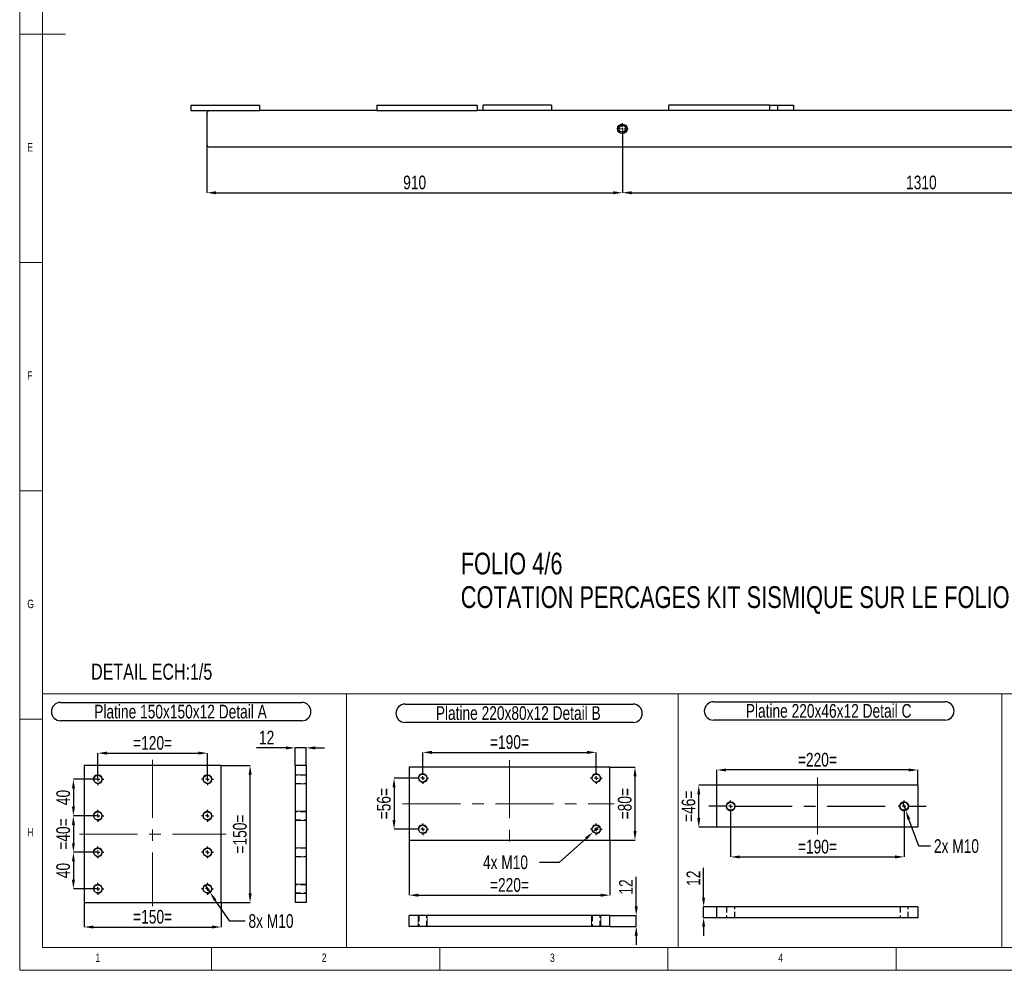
# Model space of a CAD drawing. Header units: millimetres. Extents: x 5 to 589, y 5 to 415.
# Tile 1 of 9: x 5 to 221, y 5 to 213. Entities that reach past the tile are written whole.
import ezdxf

# ---------------------------------------------------------------- set-up
doc = ezdxf.new("R2010")
doc.units = ezdxf.units.MM
doc.header["$PDSIZE"] = -1
doc.linetypes.add('CENTERX2', pattern=[20.32, 12.7, -2.54, 2.54, -2.54])
doc.linetypes.add('HIDDEN', pattern=[1.905, 1.27, -0.635])
for name, color, linetype in [('COTES', 1, 'Continuous'), ('NOTES', 6, 'Continuous'), ('TRAIT-FINS', 9, 'Continuous'), ('TRAIT-MIXTES', 3, 'CENTERX2'), ('TRAIT-TIRET', 2, 'HIDDEN')]:
    doc.layers.add(name, color=color, linetype=linetype)
doc.layers.add('TRAIT-FORT', color=4, linetype='Continuous', lineweight=25)
doc.styles.add('SLDTEXTSTYLE0', font='TXT', dxfattribs={"width": 0.75})
doc.dimstyles.new('SLDDIMSTYLE0', dxfattribs={"dimtxt": 3, "dimasz": 2, "dimexe": 0, "dimexo": 0.0625, "dimgap": 0.75, "dimtad": 1, "dimdec": 0, "dimlfac": 10, "dimrnd": 1e-09, "dimzin": 12, "dimdsep": 46, "dimtxsty": 'SLDTEXTSTYLE0', "dimsah": 1, "dimcen": 0.09, "dimadec": 0, "dimazin": 3, "dimtfac": 1, "dimtdec": 0, "dimtofl": 0, "dimtmove": 0, "dimatfit": 3, "dimfxl": 1, "dimfrac": 2, "dimtolj": 1, "dimtzin": 12, "dimarcsym": 0})
doc.dimstyles.new('SLDDIMSTYLE2', dxfattribs={"dimtxt": 3, "dimasz": 2, "dimexe": 0, "dimexo": 0.0625, "dimgap": 0.75, "dimtad": 0, "dimtih": 1, "dimtoh": 1, "dimdec": 0, "dimlfac": 5, "dimrnd": 1e-09, "dimzin": 12, "dimdsep": 46, "dimtxsty": 'SLDTEXTSTYLE0', "dimblk1": 'NONE', "dimsah": 1, "dimcen": 0, "dimadec": 0, "dimazin": 3, "dimtfac": 1, "dimtdec": 0, "dimtmove": 0, "dimatfit": 3, "dimldrblk": 'NONE', "dimfxl": 1, "dimfrac": 2, "dimtolj": 1, "dimtzin": 12, "dimarcsym": 0})
doc.dimstyles.new('SLDDIMSTYLE3', dxfattribs={"dimtxt": 3, "dimasz": 2, "dimexe": 0, "dimexo": 0.0625, "dimgap": 0.75, "dimtad": 1, "dimdec": 0, "dimlfac": 5, "dimrnd": 1e-09, "dimzin": 12, "dimdsep": 46, "dimtxsty": 'SLDTEXTSTYLE0', "dimsah": 1, "dimcen": 0.09, "dimadec": 0, "dimazin": 3, "dimtfac": 1, "dimtdec": 0, "dimtmove": 0, "dimatfit": 0, "dimfxl": 1, "dimfrac": 2, "dimtolj": 1, "dimtzin": 12, "dimarcsym": 0})
doc.dimstyles.new('SLDDIMSTYLE4', dxfattribs={"dimtxt": 3, "dimasz": 2, "dimexe": 0, "dimexo": 0.0625, "dimgap": 0.75, "dimtad": 1, "dimdec": 0, "dimlfac": 5, "dimrnd": 1e-09, "dimzin": 12, "dimdsep": 46, "dimtxsty": 'SLDTEXTSTYLE0', "dimsah": 1, "dimcen": 0.09, "dimadec": 0, "dimazin": 3, "dimtfac": 1, "dimtdec": 0, "dimtofl": 0, "dimtmove": 0, "dimatfit": 3, "dimfxl": 1, "dimfrac": 2, "dimtolj": 1, "dimtzin": 12, "dimarcsym": 0})

# ---------------------------------------------------------------- blocks, each defined once
blk = doc.blocks.new('SW_NOTE_1')
at = {"layer": 'NOTES', "color": 0, "attachment_point": 1, "style": 'SLDTEXTSTYLE0'}
for s, insert, char_height in [('FOLIO 4/6', (0, 6.14), 4.762), ('COTATION PERCAGES KIT SISMIQUE SUR LE FOLIO 6', (0, -1.21), 4.7625)]:
    blk.add_mtext(s, dxfattribs=dict(at, insert=insert, char_height=char_height))
blk = doc.blocks.new('_D_27')
at = {"layer": 'COTES', "color": 0, "lineweight": -2, "transparency": 16777216}
for p, q in [((198.39, 41.86), (199.08, 39.98)), ((201.94, 32.21), (199.77, 38.1)), ((204.52, 32.21), (201.94, 32.21))]:
    blk.add_line(p, q, dxfattribs=at)
at = {"layer": 'COTES', "color": 0, "transparency": 16777216}
blk.add_solid([(200.09, 38.22), (199.46, 37.99), (199.08, 39.98)], dxfattribs=at)
at = {"layer": 'Defpoints', "color": 0, "transparency": 16777216}
for p in [(198.39, 41.86), (199.08, 39.98)]:
    blk.add_point(p, dxfattribs=at)
at = {"layer": 'COTES', "color": 0, "transparency": 16777216, "insert": (205.27, 33.71), "char_height": 3, "attachment_point": 1, "style": 'SLDTEXTSTYLE0'}
blk.add_mtext('\\A1;2x M10', dxfattribs=at)
blk = doc.blocks.new('_None')
blk = doc.blocks.new('_D_28')
at = {"layer": 'COTES', "color": 0, "lineweight": -2, "transparency": 16777216}
for p, q in [((157.67, 45.52), (153.75, 45.52)), ((153.75, 38.32), (153.75, 43.52)), ((157.67, 36.32), (153.75, 36.32))]:
    blk.add_line(p, q, dxfattribs=at)
at = {"layer": 'COTES', "color": 0, "transparency": 16777216}
for points in [[(153.42, 43.52), (154.09, 43.52), (153.75, 45.52)], [(153.42, 38.32), (154.09, 38.32), (153.75, 36.32)]]:
    blk.add_solid(points, dxfattribs=at)
at = {"layer": 'Defpoints', "color": 0, "transparency": 16777216}
for p in [(153.75, 45.52), (157.74, 45.52), (157.74, 36.32)]:
    blk.add_point(p, dxfattribs=at)
at = {"layer": 'COTES', "color": 0, "transparency": 16777216, "insert": (150, 40.92), "char_height": 3, "attachment_point": 2, "rotation": 90, "style": 'SLDTEXTSTYLE0'}
blk.add_mtext('\\A1;=46=', dxfattribs=at)
blk = doc.blocks.new('_D_29')
at = {"layer": 'COTES', "color": 0, "lineweight": -2, "transparency": 16777216}
for p, q in [((160.74, 39.58), (160.74, 29.83)), ((198.74, 39.58), (198.74, 29.83)), ((162.74, 29.83), (196.74, 29.83))]:
    blk.add_line(p, q, dxfattribs=at)
at = {"layer": 'COTES', "color": 0, "transparency": 16777216}
for points in [[(162.74, 30.16), (162.74, 29.5), (160.74, 29.83)], [(196.74, 30.16), (196.74, 29.5), (198.74, 29.83)]]:
    blk.add_solid(points, dxfattribs=at)
at = {"layer": 'Defpoints', "color": 0, "transparency": 16777216}
for p in [(160.74, 39.64), (198.74, 39.64), (198.74, 29.83)]:
    blk.add_point(p, dxfattribs=at)
at = {"layer": 'COTES', "color": 0, "transparency": 16777216, "insert": (179.74, 33.58), "char_height": 3, "attachment_point": 2, "style": 'SLDTEXTSTYLE0'}
blk.add_mtext('\\A1;=190=', dxfattribs=at)
blk = doc.blocks.new('_D_30')
at = {"layer": 'COTES', "color": 0, "lineweight": -2, "transparency": 16777216}
for p, q in [((157.74, 45.58), (157.74, 48.87)), ((199.74, 48.87), (159.74, 48.87)), ((201.74, 45.58), (201.74, 48.87))]:
    blk.add_line(p, q, dxfattribs=at)
at = {"layer": 'COTES', "color": 0, "transparency": 16777216}
for points in [[(159.74, 49.2), (159.74, 48.53), (157.74, 48.87)], [(199.74, 49.2), (199.74, 48.53), (201.74, 48.87)]]:
    blk.add_solid(points, dxfattribs=at)
at = {"layer": 'Defpoints', "color": 0, "transparency": 16777216}
for p in [(157.74, 48.87), (157.74, 45.52), (201.74, 45.52)]:
    blk.add_point(p, dxfattribs=at)
at = {"layer": 'COTES', "color": 0, "transparency": 16777216, "insert": (179.74, 52.62), "char_height": 3, "attachment_point": 2, "style": 'SLDTEXTSTYLE0'}
blk.add_mtext('\\A1;=220=', dxfattribs=at)
blk = doc.blocks.new('SW_NOTE_4')
at = {"layer": 'NOTES', "color": 0}
for p, q in [((-0.05, 4.35), (50.65, 4.35)), ((50.65, 0.32), (-0.05, 0.32))]:
    blk.add_line(p, q, dxfattribs=at)
for centre, start, end in [((-0.05, 2.34), 90, 270), ((50.65, 2.34), 270, 90)]:
    blk.add_arc(centre, 2.01, start, end, dxfattribs=at)
at = {"layer": 'NOTES', "color": 0, "insert": (25.17, 3.87), "char_height": 3, "attachment_point": 2, "style": 'SLDTEXTSTYLE0'}
blk.add_mtext('Platine 220x46x12 Detail C', dxfattribs=at)
blk = doc.blocks.new('SW_CENTERMARKSYMBOL_0')
at = {"layer": 'TRAIT-MIXTES', "color": 0}
for p, q in [((-0.8, 0), (-4.77, 0)), ((0, 0), (-0.4, 0)), ((0, 0.8), (0, 1.28)), ((0, 0), (0, 0.4)), ((0, 0), (0, -0.4)), ((0, 0), (0.4, 0)), ((0.8, 0), (35.04, 0)), ((0, -0.8), (0, -1.28))]:
    blk.add_line(p, q, dxfattribs=at)
blk = doc.blocks.new('SW_CENTERMARKSYMBOL_1')
at = {"layer": 'TRAIT-MIXTES', "color": 0}
for p, q in [((-0.8, 0), (-1.28, 0)), ((0, 0), (-0.4, 0)), ((0, 0.8), (0, 1.28)), ((0, 0), (0, 0.4)), ((0, 0), (0, -0.4)), ((0, 0), (0.4, 0)), ((0.8, 0), (4.79, 0)), ((0, -0.8), (0, -1.28))]:
    blk.add_line(p, q, dxfattribs=at)
blk = doc.blocks.new('_D_35')
at = {"layer": 'COTES', "color": 0, "lineweight": -2, "transparency": 16777216}
for p, q in [((154.82, 20.92), (154.82, 27.42)), ((157.67, 18.92), (154.82, 18.92)), ((154.82, 16.52), (154.82, 18.92)), ((157.67, 16.52), (154.82, 16.52)), ((154.82, 14.52), (154.82, 12.52))]:
    blk.add_line(p, q, dxfattribs=at)
at = {"layer": 'COTES', "color": 0, "transparency": 16777216}
for points in [[(154.48, 20.92), (155.15, 20.92), (154.82, 18.92)], [(154.48, 14.52), (155.15, 14.52), (154.82, 16.52)]]:
    blk.add_solid(points, dxfattribs=at)
at = {"layer": 'Defpoints', "color": 0, "transparency": 16777216}
for p in [(154.82, 18.92), (157.74, 18.92), (157.74, 16.52)]:
    blk.add_point(p, dxfattribs=at)
at = {"layer": 'COTES', "color": 0, "transparency": 16777216, "insert": (151.07, 25.17), "char_height": 3, "attachment_point": 2, "rotation": 90, "style": 'SLDTEXTSTYLE0'}
blk.add_mtext('\\A1;12', dxfattribs=at)
blk = doc.blocks.new('_D_61')
at = {"layer": 'COTES', "color": 0, "lineweight": -2, "transparency": 16777216}
for p, q in [((137.02, 187.97), (137.02, 175.29)), ((268.02, 187.97), (268.02, 175.29)), ((139.02, 175.29), (266.02, 175.29))]:
    blk.add_line(p, q, dxfattribs=at)
at = {"layer": 'COTES', "color": 0, "transparency": 16777216}
for points in [[(139.02, 175.62), (139.02, 174.95), (137.02, 175.29)], [(266.02, 175.62), (266.02, 174.95), (268.02, 175.29)]]:
    blk.add_solid(points, dxfattribs=at)
at = {"layer": 'Defpoints', "color": 0, "transparency": 16777216}
for p in [(137.02, 188.04), (268.02, 188.04), (268.02, 175.29)]:
    blk.add_point(p, dxfattribs=at)
at = {"layer": 'COTES', "color": 0, "transparency": 16777216, "insert": (202.52, 179.04), "char_height": 3, "attachment_point": 2, "style": 'SLDTEXTSTYLE0'}
blk.add_mtext('\\A1;1310', dxfattribs=at)
blk = doc.blocks.new('_D_62')
at = {"layer": 'COTES', "color": 0, "lineweight": -2, "transparency": 16777216}
for p, q in [((137.02, 187.97), (137.02, 175.29)), ((46.02, 185.82), (46.02, 175.29)), ((48.02, 175.29), (135.02, 175.29))]:
    blk.add_line(p, q, dxfattribs=at)
at = {"layer": 'COTES', "color": 0, "transparency": 16777216}
for points in [[(48.02, 175.62), (48.02, 174.95), (46.02, 175.29)], [(135.02, 175.62), (135.02, 174.95), (137.02, 175.29)]]:
    blk.add_solid(points, dxfattribs=at)
at = {"layer": 'Defpoints', "color": 0, "transparency": 16777216}
for p in [(137.02, 188.04), (46.02, 185.89), (137.02, 175.29)]:
    blk.add_point(p, dxfattribs=at)
at = {"layer": 'COTES', "color": 0, "transparency": 16777216, "insert": (91.52, 179.04), "char_height": 3, "attachment_point": 2, "style": 'SLDTEXTSTYLE0'}
blk.add_mtext('\\A1;910', dxfattribs=at)
blk = doc.blocks.new('SW_CENTERMARKSYMBOL_70')
at = {"layer": 'TRAIT-MIXTES', "color": 0}
for p, q in [((-0.4, 0), (-1.25, 0)), ((0, 0), (-0.2, 0)), ((0, 0.4), (0, 1.25)), ((0, 0), (0, 0.2)), ((0, 0), (0, -0.2)), ((0, 0), (0.2, 0)), ((0.4, 0), (1.25, 0)), ((0, -0.4), (0, -1.25))]:
    blk.add_line(p, q, dxfattribs=at)
blk = doc.blocks.new('_D_67')
at = {"layer": 'COTES', "color": 0, "lineweight": -2, "transparency": 16777216}
for p, q in [((91.95, 47.09), (87, 47.09)), ((87, 45.09), (87, 37.89)), ((91.95, 35.89), (87, 35.89))]:
    blk.add_line(p, q, dxfattribs=at)
at = {"layer": 'COTES', "color": 0, "transparency": 16777216}
for points in [[(86.67, 45.09), (87.33, 45.09), (87, 47.09)], [(86.67, 37.89), (87.33, 37.89), (87, 35.89)]]:
    blk.add_solid(points, dxfattribs=at)
at = {"layer": 'Defpoints', "color": 0, "transparency": 16777216}
for p in [(92.01, 47.09), (87, 35.89), (92.01, 35.89)]:
    blk.add_point(p, dxfattribs=at)
at = {"layer": 'COTES', "color": 0, "transparency": 16777216, "insert": (83.25, 41.49), "char_height": 3, "attachment_point": 2, "rotation": 90, "style": 'SLDTEXTSTYLE0'}
blk.add_mtext('\\A1;=56=', dxfattribs=at)
blk = doc.blocks.new('_D_68')
at = {"layer": 'COTES', "color": 0, "lineweight": -2, "transparency": 16777216}
for p, q in [((90.29, 33.43), (90.29, 21.45)), ((134.29, 33.43), (134.29, 21.45)), ((92.29, 21.45), (132.29, 21.45))]:
    blk.add_line(p, q, dxfattribs=at)
at = {"layer": 'COTES', "color": 0, "transparency": 16777216}
for points in [[(92.29, 21.78), (92.29, 21.12), (90.29, 21.45)], [(132.29, 21.78), (132.29, 21.12), (134.29, 21.45)]]:
    blk.add_solid(points, dxfattribs=at)
at = {"layer": 'Defpoints', "color": 0, "transparency": 16777216}
for p in [(90.29, 33.49), (134.29, 33.49), (134.29, 21.45)]:
    blk.add_point(p, dxfattribs=at)
at = {"layer": 'COTES', "color": 0, "transparency": 16777216, "insert": (112.29, 25.2), "char_height": 3, "attachment_point": 2, "style": 'SLDTEXTSTYLE0'}
blk.add_mtext('\\A1;=220=', dxfattribs=at)
blk = doc.blocks.new('_D_69')
at = {"layer": 'COTES', "color": 0, "lineweight": -2, "transparency": 16777216}
for p, q in [((93.29, 48.44), (93.29, 52.73)), ((95.29, 52.73), (129.29, 52.73)), ((131.29, 48.44), (131.29, 52.73))]:
    blk.add_line(p, q, dxfattribs=at)
at = {"layer": 'COTES', "color": 0, "transparency": 16777216}
for points in [[(95.29, 53.06), (95.29, 52.39), (93.29, 52.73)], [(129.29, 53.06), (129.29, 52.39), (131.29, 52.73)]]:
    blk.add_solid(points, dxfattribs=at)
at = {"layer": 'Defpoints', "color": 0, "transparency": 16777216}
for p in [(131.29, 52.73), (93.29, 48.37), (131.29, 48.37)]:
    blk.add_point(p, dxfattribs=at)
at = {"layer": 'COTES', "color": 0, "transparency": 16777216, "insert": (112.29, 56.48), "char_height": 3, "attachment_point": 2, "style": 'SLDTEXTSTYLE0'}
blk.add_mtext('\\A1;=190=', dxfattribs=at)
blk = doc.blocks.new('_D_70')
at = {"layer": 'COTES', "color": 0, "lineweight": -2, "transparency": 16777216}
for p, q in [((134.35, 49.49), (139.79, 49.49)), ((139.79, 35.49), (139.79, 47.49)), ((134.35, 33.49), (139.79, 33.49))]:
    blk.add_line(p, q, dxfattribs=at)
at = {"layer": 'COTES', "color": 0, "transparency": 16777216}
for points in [[(139.46, 47.49), (140.13, 47.49), (139.79, 49.49)], [(139.46, 35.49), (140.13, 35.49), (139.79, 33.49)]]:
    blk.add_solid(points, dxfattribs=at)
at = {"layer": 'Defpoints', "color": 0, "transparency": 16777216}
for p in [(134.29, 49.49), (139.79, 49.49), (134.29, 33.49)]:
    blk.add_point(p, dxfattribs=at)
at = {"layer": 'COTES', "color": 0, "transparency": 16777216, "insert": (136.04, 41.49), "char_height": 3, "attachment_point": 2, "rotation": 90, "style": 'SLDTEXTSTYLE0'}
blk.add_mtext('\\A1;=80=', dxfattribs=at)
blk = doc.blocks.new('_D_71')
at = {"layer": 'COTES', "color": 0, "lineweight": -2, "transparency": 16777216}
for p, q in [((132.03, 36.56), (130.55, 35.22)), ((123.21, 28.65), (129.06, 33.89)), ((118.85, 28.65), (123.21, 28.65))]:
    blk.add_line(p, q, dxfattribs=at)
at = {"layer": 'COTES', "color": 0, "transparency": 16777216}
blk.add_solid([(128.83, 34.14), (129.28, 33.64), (130.55, 35.22)], dxfattribs=at)
at = {"layer": 'Defpoints', "color": 0, "transparency": 16777216}
for p in [(130.55, 35.22), (132.03, 36.56)]:
    blk.add_point(p, dxfattribs=at)
at = {"layer": 'COTES', "color": 0, "transparency": 16777216, "insert": (106.48, 30.15), "char_height": 3, "attachment_point": 1, "style": 'SLDTEXTSTYLE0'}
blk.add_mtext('\\A1;4x M10', dxfattribs=at)
blk = doc.blocks.new('SW_NOTE_25')
at = {"layer": 'NOTES', "color": 0}
for p, q in [((-0.03, 4.33), (49.91, 4.33)), ((49.91, 0.31), (-0.03, 0.31))]:
    blk.add_line(p, q, dxfattribs=at)
for centre, start, end in [((-0.03, 2.32), 90, 270), ((49.91, 2.32), 270, 90)]:
    blk.add_arc(centre, 2.01, start, end, dxfattribs=at)
at = {"layer": 'NOTES', "color": 0, "insert": (24.75, 3.87), "char_height": 3, "attachment_point": 2, "style": 'SLDTEXTSTYLE0'}
blk.add_mtext('Platine 220x80x12 Detail B', dxfattribs=at)
blk = doc.blocks.new('SW_CENTERMARKSYMBOL_72')
at = {"layer": 'TRAIT-MIXTES', "color": 0}
for p, q in [((-0.8, 0), (-1.28, 0)), ((0, 0), (-0.4, 0)), ((0, 0.8), (0, 1.28)), ((0, 0), (0, 0.4)), ((0, 0), (0, -0.4)), ((0, 0), (0.4, 0)), ((0.8, 0), (1.28, 0)), ((0, -0.8), (0, -1.28))]:
    blk.add_line(p, q, dxfattribs=at)
blk = doc.blocks.new('SW_CENTERMARKSYMBOL_73')
at = {"layer": 'TRAIT-MIXTES', "color": 0}
for p, q in [((-0.8, 0), (-1.28, 0)), ((0, 0), (-0.4, 0)), ((0, 0.8), (0, 1.28)), ((0, 0), (0, 0.4)), ((0, 0), (0, -0.4)), ((0, 0), (0.4, 0)), ((0.8, 0), (1.28, 0)), ((0, -0.8), (0, -1.28))]:
    blk.add_line(p, q, dxfattribs=at)
blk = doc.blocks.new('SW_CENTERMARKSYMBOL_74')
at = {"layer": 'TRAIT-MIXTES', "color": 0}
for p, q in [((-0.8, 0), (-1.28, 0)), ((0, 0), (-0.4, 0)), ((0, 0.8), (0, 1.28)), ((0, 0), (0, 0.4)), ((0, 0), (0, -0.4)), ((0, 0), (0.4, 0)), ((0.8, 0), (1.28, 0)), ((0, -0.8), (0, -1.28))]:
    blk.add_line(p, q, dxfattribs=at)
blk = doc.blocks.new('SW_CENTERMARKSYMBOL_75')
at = {"layer": 'TRAIT-MIXTES', "color": 0}
for p, q in [((-0.8, 0), (-1.28, 0)), ((0, 0), (-0.4, 0)), ((0, 0.8), (0, 1.28)), ((0, 0), (0, 0.4)), ((0, 0), (0, -0.4)), ((0, 0), (0.4, 0)), ((0.8, 0), (1.28, 0)), ((0, -0.8), (0, -1.28))]:
    blk.add_line(p, q, dxfattribs=at)
blk = doc.blocks.new('_D_79')
at = {"layer": 'COTES', "color": 0, "lineweight": -2, "transparency": 16777216}
for p, q in [((22.06, 38.84), (16.77, 38.84)), ((16.77, 36.84), (16.77, 32.84)), ((22.06, 30.84), (16.77, 30.84))]:
    blk.add_line(p, q, dxfattribs=at)
at = {"layer": 'COTES', "color": 0, "transparency": 16777216}
for points in [[(16.44, 36.84), (17.1, 36.84), (16.77, 38.84)], [(16.44, 32.84), (17.1, 32.84), (16.77, 30.84)]]:
    blk.add_solid(points, dxfattribs=at)
at = {"layer": 'Defpoints', "color": 0, "transparency": 16777216}
for p in [(22.12, 38.84), (16.77, 30.84), (22.12, 30.84)]:
    blk.add_point(p, dxfattribs=at)
at = {"layer": 'COTES', "color": 0, "transparency": 16777216, "insert": (13.02, 34.84), "char_height": 3, "attachment_point": 2, "rotation": 90, "style": 'SLDTEXTSTYLE0'}
blk.add_mtext('\\A1;=40=', dxfattribs=at)
blk = doc.blocks.new('_D_80')
at = {"layer": 'COTES', "color": 0, "lineweight": -2, "transparency": 16777216}
for p, q in [((22.06, 46.84), (16.77, 46.84)), ((16.77, 44.84), (16.77, 40.84)), ((22.06, 38.84), (16.77, 38.84))]:
    blk.add_line(p, q, dxfattribs=at)
at = {"layer": 'COTES', "color": 0, "transparency": 16777216}
for points in [[(16.44, 44.84), (17.1, 44.84), (16.77, 46.84)], [(16.44, 40.84), (17.1, 40.84), (16.77, 38.84)]]:
    blk.add_solid(points, dxfattribs=at)
at = {"layer": 'Defpoints', "color": 0, "transparency": 16777216}
for p in [(22.12, 46.84), (16.77, 38.84), (22.12, 38.84)]:
    blk.add_point(p, dxfattribs=at)
at = {"layer": 'COTES', "color": 0, "transparency": 16777216, "insert": (13.02, 42.84), "char_height": 3, "attachment_point": 2, "rotation": 90, "style": 'SLDTEXTSTYLE0'}
blk.add_mtext('\\A1;40', dxfattribs=at)
blk = doc.blocks.new('_D_81')
at = {"layer": 'COTES', "color": 0, "lineweight": -2, "transparency": 16777216}
for p, q in [((22.06, 30.84), (16.77, 30.84)), ((16.77, 28.84), (16.77, 24.84)), ((22.06, 22.84), (16.77, 22.84))]:
    blk.add_line(p, q, dxfattribs=at)
at = {"layer": 'COTES', "color": 0, "transparency": 16777216}
for points in [[(16.44, 28.84), (17.1, 28.84), (16.77, 30.84)], [(16.44, 24.84), (17.1, 24.84), (16.77, 22.84)]]:
    blk.add_solid(points, dxfattribs=at)
at = {"layer": 'Defpoints', "color": 0, "transparency": 16777216}
for p in [(22.12, 30.84), (16.77, 22.84), (22.12, 22.84)]:
    blk.add_point(p, dxfattribs=at)
at = {"layer": 'COTES', "color": 0, "transparency": 16777216, "insert": (13.02, 26.84), "char_height": 3, "attachment_point": 2, "rotation": 90, "style": 'SLDTEXTSTYLE0'}
blk.add_mtext('\\A1;40', dxfattribs=at)
blk = doc.blocks.new('_D_82')
at = {"layer": 'COTES', "color": 0, "lineweight": -2, "transparency": 16777216}
for p, q in [((22.12, 46.9), (22.12, 52.56)), ((24.12, 52.56), (44.12, 52.56)), ((46.12, 46.9), (46.12, 52.56))]:
    blk.add_line(p, q, dxfattribs=at)
at = {"layer": 'COTES', "color": 0, "transparency": 16777216}
for points in [[(24.12, 52.89), (24.12, 52.23), (22.12, 52.56)], [(44.12, 52.89), (44.12, 52.23), (46.12, 52.56)]]:
    blk.add_solid(points, dxfattribs=at)
at = {"layer": 'Defpoints', "color": 0, "transparency": 16777216}
for p in [(46.12, 52.56), (22.12, 46.84), (46.12, 46.84)]:
    blk.add_point(p, dxfattribs=at)
at = {"layer": 'COTES', "color": 0, "transparency": 16777216, "insert": (34.12, 56.31), "char_height": 3, "attachment_point": 2, "style": 'SLDTEXTSTYLE0'}
blk.add_mtext('\\A1;=120=', dxfattribs=at)
blk = doc.blocks.new('_D_83')
at = {"layer": 'COTES', "color": 0, "lineweight": -2, "transparency": 16777216}
for p, q in [((19.12, 19.78), (19.12, 14.48)), ((49.12, 19.78), (49.12, 14.48)), ((21.12, 14.48), (47.12, 14.48))]:
    blk.add_line(p, q, dxfattribs=at)
at = {"layer": 'COTES', "color": 0, "transparency": 16777216}
for points in [[(21.12, 14.81), (21.12, 14.15), (19.12, 14.48)], [(47.12, 14.81), (47.12, 14.15), (49.12, 14.48)]]:
    blk.add_solid(points, dxfattribs=at)
at = {"layer": 'Defpoints', "color": 0, "transparency": 16777216}
for p in [(19.12, 19.84), (49.12, 19.84), (49.12, 14.48)]:
    blk.add_point(p, dxfattribs=at)
at = {"layer": 'COTES', "color": 0, "transparency": 16777216, "insert": (34.12, 18.23), "char_height": 3, "attachment_point": 2, "style": 'SLDTEXTSTYLE0'}
blk.add_mtext('\\A1;=150=', dxfattribs=at)
blk = doc.blocks.new('_D_84')
at = {"layer": 'COTES', "color": 0, "lineweight": -2, "transparency": 16777216}
for p, q in [((49.18, 49.84), (55.47, 49.84)), ((55.47, 21.84), (55.47, 47.84)), ((49.18, 19.84), (55.47, 19.84))]:
    blk.add_line(p, q, dxfattribs=at)
at = {"layer": 'COTES', "color": 0, "transparency": 16777216}
for points in [[(55.14, 47.84), (55.81, 47.84), (55.47, 49.84)], [(55.14, 21.84), (55.81, 21.84), (55.47, 19.84)]]:
    blk.add_solid(points, dxfattribs=at)
at = {"layer": 'Defpoints', "color": 0, "transparency": 16777216}
for p in [(49.12, 49.84), (55.47, 49.84), (49.12, 19.84)]:
    blk.add_point(p, dxfattribs=at)
at = {"layer": 'COTES', "color": 0, "transparency": 16777216, "insert": (51.72, 34.84), "char_height": 3, "attachment_point": 2, "rotation": 90, "style": 'SLDTEXTSTYLE0'}
blk.add_mtext('\\A1;=150=', dxfattribs=at)
blk = doc.blocks.new('_D_85')
at = {"layer": 'COTES', "color": 0, "lineweight": -2, "transparency": 16777216}
for p, q in [((45.55, 23.66), (46.69, 22.02)), ((51.01, 15.79), (47.83, 20.37)), ((54.37, 15.79), (51.01, 15.79))]:
    blk.add_line(p, q, dxfattribs=at)
at = {"layer": 'COTES', "color": 0, "transparency": 16777216}
blk.add_solid([(48.11, 20.57), (47.56, 20.18), (46.69, 22.02)], dxfattribs=at)
at = {"layer": 'Defpoints', "color": 0, "transparency": 16777216}
for p in [(45.55, 23.66), (46.69, 22.02)]:
    blk.add_point(p, dxfattribs=at)
at = {"layer": 'COTES', "color": 0, "transparency": 16777216, "insert": (55.12, 17.29), "char_height": 3, "attachment_point": 1, "style": 'SLDTEXTSTYLE0'}
blk.add_mtext('\\A1;8x M10', dxfattribs=at)
blk = doc.blocks.new('SW_NOTE_27')
at = {"layer": 'NOTES', "color": 0}
for p, q in [((-0.07, 4.38), (52.76, 4.38)), ((52.76, 0.36), (-0.07, 0.36))]:
    blk.add_line(p, q, dxfattribs=at)
for centre, start, end in [((-0.07, 2.37), 90, 270), ((52.76, 2.37), 270, 90)]:
    blk.add_arc(centre, 2.01, start, end, dxfattribs=at)
at = {"layer": 'NOTES', "color": 0, "insert": (26.2, 3.87), "char_height": 3, "attachment_point": 2, "style": 'SLDTEXTSTYLE0'}
blk.add_mtext('Platine 150x150x12 Detail A', dxfattribs=at)
blk = doc.blocks.new('SW_CENTERMARKSYMBOL_80')
at = {"layer": 'TRAIT-MIXTES', "color": 0}
for p, q in [((-0.8, 0), (-1.3, 0)), ((0, 0), (-0.4, 0)), ((0, 0.8), (0, 1.3)), ((0, 0), (0, 0.4)), ((0, 0), (0, -0.4)), ((0, 0), (0.4, 0)), ((0.8, 0), (1.3, 0)), ((0, -0.8), (0, -1.3))]:
    blk.add_line(p, q, dxfattribs=at)
blk = doc.blocks.new('SW_CENTERMARKSYMBOL_81')
at = {"layer": 'TRAIT-MIXTES', "color": 0}
for p, q in [((-0.8, 0), (-1.3, 0)), ((0, 0), (-0.4, 0)), ((0, 0.8), (0, 1.3)), ((0, 0), (0, 0.4)), ((0, 0), (0, -0.4)), ((0, 0), (0.4, 0)), ((0.8, 0), (1.3, 0)), ((0, -0.8), (0, -1.3))]:
    blk.add_line(p, q, dxfattribs=at)
blk = doc.blocks.new('SW_CENTERMARKSYMBOL_82')
at = {"layer": 'TRAIT-MIXTES', "color": 0}
for p, q in [((-0.8, 0), (-1.3, 0)), ((0, 0), (-0.4, 0)), ((0, 0.8), (0, 1.3)), ((0, 0), (0, 0.4)), ((0, 0), (0, -0.4)), ((0, 0), (0.4, 0)), ((0.8, 0), (1.3, 0)), ((0, -0.8), (0, -1.3))]:
    blk.add_line(p, q, dxfattribs=at)
blk = doc.blocks.new('SW_CENTERMARKSYMBOL_83')
at = {"layer": 'TRAIT-MIXTES', "color": 0}
for p, q in [((-0.8, 0), (-1.3, 0)), ((0, 0), (-0.4, 0)), ((0, 0.8), (0, 1.3)), ((0, 0), (0, 0.4)), ((0, 0), (0, -0.4)), ((0, 0), (0.4, 0)), ((0.8, 0), (1.3, 0)), ((0, -0.8), (0, -1.3))]:
    blk.add_line(p, q, dxfattribs=at)
blk = doc.blocks.new('SW_CENTERMARKSYMBOL_84')
at = {"layer": 'TRAIT-MIXTES', "color": 0}
for p, q in [((-0.8, 0), (-1.3, 0)), ((0, 0), (-0.4, 0)), ((0, 0.8), (0, 1.3)), ((0, 0), (0, 0.4)), ((0, 0), (0, -0.4)), ((0, 0), (0.4, 0)), ((0.8, 0), (1.3, 0)), ((0, -0.8), (0, -1.3))]:
    blk.add_line(p, q, dxfattribs=at)
blk = doc.blocks.new('SW_CENTERMARKSYMBOL_85')
at = {"layer": 'TRAIT-MIXTES', "color": 0}
for p, q in [((-0.8, 0), (-1.3, 0)), ((0, 0), (-0.4, 0)), ((0, 0.8), (0, 1.3)), ((0, 0), (0, 0.4)), ((0, 0), (0, -0.4)), ((0, 0), (0.4, 0)), ((0.8, 0), (1.3, 0)), ((0, -0.8), (0, -1.3))]:
    blk.add_line(p, q, dxfattribs=at)
blk = doc.blocks.new('SW_CENTERMARKSYMBOL_86')
at = {"layer": 'TRAIT-MIXTES', "color": 0}
for p, q in [((-0.8, 0), (-1.3, 0)), ((0, 0), (-0.4, 0)), ((0, 0.8), (0, 1.3)), ((0, 0), (0, 0.4)), ((0, 0), (0, -0.4)), ((0, 0), (0.4, 0)), ((0.8, 0), (1.3, 0)), ((0, -0.8), (0, -1.3))]:
    blk.add_line(p, q, dxfattribs=at)
blk = doc.blocks.new('SW_CENTERMARKSYMBOL_87')
at = {"layer": 'TRAIT-MIXTES', "color": 0}
for p, q in [((-0.8, 0), (-1.3, 0)), ((0, 0), (-0.4, 0)), ((0, 0.8), (0, 1.3)), ((0, 0), (0, 0.4)), ((0, 0), (0, -0.4)), ((0, 0), (0.4, 0)), ((0.8, 0), (1.3, 0)), ((0, -0.8), (0, -1.3))]:
    blk.add_line(p, q, dxfattribs=at)
blk = doc.blocks.new('_D_86')
at = {"layer": 'COTES', "color": 0, "lineweight": -2, "transparency": 16777216}
for p, q in [((63.34, 53.71), (56.84, 53.71)), ((65.34, 49.9), (65.34, 53.71)), ((67.74, 53.71), (65.34, 53.71)), ((67.74, 49.9), (67.74, 53.71)), ((69.74, 53.71), (71.74, 53.71))]:
    blk.add_line(p, q, dxfattribs=at)
at = {"layer": 'COTES', "color": 0, "transparency": 16777216}
for points in [[(63.34, 54.04), (63.34, 53.37), (65.34, 53.71)], [(69.74, 54.04), (69.74, 53.37), (67.74, 53.71)]]:
    blk.add_solid(points, dxfattribs=at)
at = {"layer": 'Defpoints', "color": 0, "transparency": 16777216}
for p in [(65.34, 53.71), (65.34, 49.84), (67.74, 49.84)]:
    blk.add_point(p, dxfattribs=at)
at = {"layer": 'COTES', "color": 0, "transparency": 16777216, "insert": (59.09, 57.46), "char_height": 3, "attachment_point": 2, "style": 'SLDTEXTSTYLE0'}
blk.add_mtext('\\A1;12', dxfattribs=at)
blk = doc.blocks.new('_D_87')
at = {"layer": 'COTES', "color": 0, "lineweight": -2, "transparency": 16777216}
for p, q in [((140.05, 19), (140.05, 25.5)), ((134.35, 17), (140.05, 17)), ((140.05, 14.6), (140.05, 17)), ((134.35, 14.6), (140.05, 14.6)), ((140.05, 12.6), (140.05, 10.6))]:
    blk.add_line(p, q, dxfattribs=at)
at = {"layer": 'COTES', "color": 0, "transparency": 16777216}
for points in [[(139.72, 19), (140.39, 19), (140.05, 17)], [(139.72, 12.6), (140.39, 12.6), (140.05, 14.6)]]:
    blk.add_solid(points, dxfattribs=at)
at = {"layer": 'Defpoints', "color": 0, "transparency": 16777216}
for p in [(134.29, 17), (140.05, 17), (134.29, 14.6)]:
    blk.add_point(p, dxfattribs=at)
at = {"layer": 'COTES', "color": 0, "transparency": 16777216, "insert": (136.3, 23.25), "char_height": 3, "attachment_point": 2, "rotation": 90, "style": 'SLDTEXTSTYLE0'}
blk.add_mtext('\\A1;12', dxfattribs=at)

msp = doc.modelspace()

# ---------------------------------------------------------------- linework, layer by layer
at = {"lineweight": 18}
for p, q in [((5, 415), (5, 5)), ((10, 410), (10, 10)), ((5, 210), (15, 210)), ((10, 160), (5, 160)), ((5, 110), (10, 110)), ((10, 10), (10, 65.56)), ((10, 65.56), (76.61, 65.56)), ((76.61, 10), (76.61, 65.56)), ((76.61, 65.56), (149.25, 65.56)), ((76.61, 65.56), (76.61, 10)), ((149.25, 65.56), (149.25, 10)), ((149.25, 10), (149.25, 65.56)), ((149.25, 65.56), (220.13, 65.56)), ((220.13, 10), (220.13, 65.56)), ((220.13, 10), (220.13, 65.56)), ((220.13, 65.56), (284.52, 65.56)), ((10, 60), (5, 60)), ((10, 10), (76.61, 10)), ((10, 10), (584, 10)), ((47, 5), (47, 10)), ((76.61, 10), (149.25, 10)), ((97, 10), (97, 5)), ((147, 5), (147, 10)), ((149.25, 10), (220.13, 10)), ((197, 10), (197, 5)), ((220.13, 10), (284.52, 10)), ((5, 5), (589, 5))]:
    msp.add_line(p, q, dxfattribs=at)
at = {"layer": 'TRAIT-FINS', "lineweight": 18}
for p, q in [((67.74, 47.84), (65.34, 47.84)), ((65.34, 47.84), (65.34, 45.84)), ((67.74, 47.84), (65.34, 47.84)), ((65.34, 47.84), (65.34, 45.84)), ((67.74, 45.84), (65.34, 45.84)), ((67.74, 45.84), (65.34, 45.84)), ((67.74, 39.84), (65.34, 39.84)), ((65.34, 39.84), (65.34, 37.84)), ((67.74, 39.84), (65.34, 39.84)), ((65.34, 39.84), (65.34, 37.84)), ((67.74, 37.84), (65.34, 37.84)), ((67.74, 37.84), (65.34, 37.84)), ((67.74, 31.84), (65.34, 31.84)), ((65.34, 31.84), (65.34, 29.84)), ((67.74, 31.84), (65.34, 31.84)), ((65.34, 31.84), (65.34, 29.84)), ((67.74, 29.84), (65.34, 29.84)), ((67.74, 29.84), (65.34, 29.84)), ((67.74, 23.84), (65.34, 23.84)), ((65.34, 23.84), (65.34, 21.84)), ((67.74, 23.84), (65.34, 23.84)), ((65.34, 23.84), (65.34, 21.84)), ((67.74, 21.84), (65.34, 21.84)), ((67.74, 21.84), (65.34, 21.84)), ((92.29, 14.6), (92.29, 17)), ((94.29, 17), (92.29, 17)), ((92.29, 14.6), (92.29, 17)), ((94.29, 17), (92.29, 17)), ((94.29, 14.6), (94.29, 17)), ((94.29, 14.6), (94.29, 17)), ((130.29, 14.6), (130.29, 17)), ((132.29, 17), (130.29, 17)), ((130.29, 14.6), (130.29, 17)), ((132.29, 17), (130.29, 17)), ((132.29, 14.6), (132.29, 17)), ((132.29, 14.6), (132.29, 17))]:
    msp.add_line(p, q, dxfattribs=at)
for centre in [(160.74, 40.92), (198.74, 40.92)]:
    msp.add_circle(centre, 1, dxfattribs=at)
for centre in [(22.12, 46.84), (46.12, 46.84), (93.29, 47.09), (131.29, 47.09), (160.74, 40.92), (198.74, 40.92), (22.12, 38.84), (46.12, 38.84), (93.29, 35.89), (131.29, 35.89), (22.12, 30.84), (46.12, 30.84), (22.12, 22.84), (46.12, 22.84)]:
    msp.add_arc(centre, 1, 255, 195, dxfattribs=at)
at = {"layer": 'TRAIT-FORT', "lineweight": 25}
for p, q in [((42.52, 194.49), (42.52, 193.29)), ((42.52, 194.49), (57.52, 194.49)), ((57.52, 194.49), (57.52, 193.29)), ((83.22, 194.49), (83.22, 193.29)), ((83.22, 194.49), (105.22, 194.49)), ((105.22, 194.49), (105.22, 193.29)), ((121.52, 194.49), (106.52, 194.49)), ((106.52, 193.29), (106.52, 194.49)), ((121.52, 194.49), (121.52, 193.29)), ((147.22, 193.29), (147.22, 194.49)), ((169.22, 194.49), (147.22, 194.49)), ((169.22, 194.49), (171.02, 194.49)), ((169.22, 194.49), (169.22, 193.29)), ((171.02, 194.49), (171.02, 193.29)), ((171.02, 194.49), (174.52, 194.49)), ((174.52, 194.49), (174.52, 193.29)), ((42.52, 193.29), (57.52, 193.29)), ((46.02, 192.69), (46.02, 185.89)), ((83.22, 193.29), (57.52, 193.29)), ((83.22, 193.29), (105.22, 193.29)), ((106.52, 193.29), (105.22, 193.29)), ((121.52, 193.29), (106.52, 193.29)), ((147.22, 193.29), (121.52, 193.29)), ((169.22, 193.29), (147.22, 193.29)), ((228.82, 193.29), (169.22, 193.29)), ((287.42, 185.29), (46.62, 185.29)), ((49.12, 49.84), (19.12, 49.84)), ((19.12, 49.84), (19.12, 19.84)), ((49.12, 19.84), (49.12, 49.84)), ((67.74, 49.84), (65.34, 49.84)), ((65.34, 49.84), (65.34, 19.84)), ((67.74, 49.84), (67.74, 19.84)), ((134.29, 49.49), (90.29, 49.49)), ((90.29, 49.49), (90.29, 33.49)), ((134.29, 33.49), (134.29, 49.49)), ((201.74, 45.52), (157.74, 45.52)), ((157.74, 36.32), (157.74, 45.52)), ((201.74, 45.52), (201.74, 36.32)), ((201.74, 36.32), (157.74, 36.32)), ((90.29, 33.49), (134.29, 33.49)), ((19.12, 19.84), (49.12, 19.84)), ((67.74, 19.84), (65.34, 19.84)), ((201.74, 18.92), (157.74, 18.92)), ((157.74, 16.52), (157.74, 18.92)), ((201.74, 18.92), (201.74, 16.52)), ((134.29, 17), (90.29, 17)), ((90.29, 14.6), (90.29, 17)), ((134.29, 14.6), (134.29, 17)), ((201.74, 16.52), (157.74, 16.52)), ((134.29, 14.6), (90.29, 14.6))]:
    msp.add_line(p, q, dxfattribs=at)
for centre, radius in [((137.02, 189.29), 1.05), ((137.02, 189.29), 0.75), ((22.12, 46.84), 0.9), ((46.12, 46.84), 0.9), ((93.29, 47.09), 0.88), ((131.29, 47.09), 0.88), ((160.74, 40.92), 0.88), ((198.74, 40.92), 0.88), ((22.12, 38.84), 0.9), ((46.12, 38.84), 0.9), ((93.29, 35.89), 0.88), ((131.29, 35.89), 0.88), ((22.12, 30.84), 0.9), ((46.12, 30.84), 0.9), ((22.12, 22.84), 0.9), ((46.12, 22.84), 0.9)]:
    msp.add_circle(centre, radius, dxfattribs=at)
for centre, start, end in [((46.62, 192.69), 90, 180), ((46.62, 185.89), 180, 270)]:
    msp.add_arc(centre, 0.6, start, end, dxfattribs=at)
at = {"layer": 'TRAIT-MIXTES', "lineweight": 18}
for p, q in [((34.12, 51.1), (34.12, 19.08)), ((112.29, 51.01), (112.29, 32.32)), ((179.74, 47.22), (179.74, 34.71)), ((88.88, 41.49), (135.22, 41.49)), ((18.12, 34.84), (50.2, 34.84))]:
    msp.add_line(p, q, dxfattribs=at)
at = {"layer": 'TRAIT-TIRET'}
for p, q in [((67.74, 47.74), (65.34, 47.74)), ((65.34, 45.94), (67.74, 45.94)), ((67.74, 39.74), (65.34, 39.74)), ((65.34, 37.94), (67.74, 37.94)), ((67.74, 31.74), (65.34, 31.74)), ((65.34, 29.94), (67.74, 29.94)), ((67.74, 23.74), (65.34, 23.74)), ((65.34, 21.94), (67.74, 21.94)), ((159.86, 18.92), (159.86, 16.52)), ((161.62, 16.52), (161.62, 18.92)), ((197.86, 18.92), (197.86, 16.52)), ((199.62, 16.52), (199.62, 18.92)), ((92.41, 17), (92.41, 14.6)), ((94.17, 14.6), (94.17, 17)), ((130.41, 17), (130.41, 14.6)), ((132.17, 14.6), (132.17, 17))]:
    msp.add_line(p, q, dxfattribs=at)

# ---------------------------------------------------------------- block references
at = {"layer": 'NOTES'}
for name, p in [('SW_NOTE_1', (101.61, 90.32)), ('SW_NOTE_27', (14.03, 59.29)), ('SW_NOTE_25', (89.46, 58.96)), ('SW_NOTE_4', (157.03, 59.45))]:
    msp.add_blockref(name, p, dxfattribs=at)
at = {"layer": 'TRAIT-MIXTES'}
for name, p in [('SW_CENTERMARKSYMBOL_70', (137.02, 189.29)), ('SW_CENTERMARKSYMBOL_83', (22.12, 46.84)), ('SW_CENTERMARKSYMBOL_84', (46.12, 46.84)), ('SW_CENTERMARKSYMBOL_75', (93.29, 47.09)), ('SW_CENTERMARKSYMBOL_73', (131.29, 47.09)), ('SW_CENTERMARKSYMBOL_0', (160.74, 40.92)), ('SW_CENTERMARKSYMBOL_1', (198.74, 40.92)), ('SW_CENTERMARKSYMBOL_82', (22.12, 38.84)), ('SW_CENTERMARKSYMBOL_85', (46.12, 38.84)), ('SW_CENTERMARKSYMBOL_74', (93.29, 35.89)), ('SW_CENTERMARKSYMBOL_72', (131.29, 35.89)), ('SW_CENTERMARKSYMBOL_81', (22.12, 30.84)), ('SW_CENTERMARKSYMBOL_86', (46.12, 30.84)), ('SW_CENTERMARKSYMBOL_80', (22.12, 22.84)), ('SW_CENTERMARKSYMBOL_87', (46.12, 22.84))]:
    msp.add_blockref(name, p, dxfattribs=at)

# ---------------------------------------------------------------- texts
at = {"layer": 'NOTES', "attachment_point": 1, "style": 'SLDTEXTSTYLE0'}
for s, insert, char_height in [('E', (6.67, 186.17), 1.85), ('F', (6.67, 136.17), 1.85), ('G', (6.67, 86.17), 1.85), ('DETAIL ECH:1/5', (20.65, 72.15), 3.5), ('H', (6.67, 36.17), 1.85), ('1', (21.58, 8.67), 1.85), ('2', (71.17, 8.67), 1.85), ('3', (121.17, 8.67), 1.85), ('4', (171.17, 8.67), 1.85)]:
    msp.add_mtext(s, dxfattribs=dict(at, insert=insert, char_height=char_height))

# ---------------------------------------------------------------- dimensions: what is measured, and where the dimension line sits
at = {"layer": 'COTES'}
for base, p1, p2, dimstyle, picture, middle in [((137.02, 175.29), (46.02, 185.89), (137.02, 188.04), 'SLDDIMSTYLE0', '_D_62', (91.52, 175.29)), ((268.02, 175.29), (137.02, 188.04), (268.02, 188.04), 'SLDDIMSTYLE0', '_D_61', (202.52, 175.29)), ((65.34, 53.71), (67.74, 49.84), (65.34, 49.84), 'SLDDIMSTYLE3', '_D_86', (59.09, 53.71))]:
    dim = msp.add_linear_dim(base=base, p1=p1, p2=p2, dimstyle=dimstyle, dxfattribs=at)
    dim.commit()
    dim.dimension.update_dxf_attribs({"geometry": picture, "text_midpoint": middle, "dimtype": 160})
for base, p1, p2, picture, middle in [((46.12, 52.56), (22.12, 46.84), (46.12, 46.84), '_D_82', (34.12, 52.56)), ((131.29, 52.73), (93.29, 48.37), (131.29, 48.37), '_D_69', (112.29, 52.73)), ((157.74, 48.87), (201.74, 45.52), (157.74, 45.52), '_D_30', (179.74, 48.87)), ((198.74, 29.83), (160.74, 39.64), (198.74, 39.64), '_D_29', (179.74, 29.83)), ((49.12, 14.48), (19.12, 19.84), (49.12, 19.84), '_D_83', (34.12, 14.48))]:
    dim = msp.add_linear_dim(base=base, p1=p1, p2=p2, text='=<>=', dimstyle='SLDDIMSTYLE4', dxfattribs=at)
    dim.commit()
    dim.dimension.update_dxf_attribs({"geometry": picture, "text_midpoint": middle, "dimtype": 160})
for base, p1, p2, angle, dimstyle, picture, middle in [((55.47, 49.84), (49.12, 19.84), (49.12, 49.84), 90, 'SLDDIMSTYLE4', '_D_84', (55.47, 34.84)), ((139.79, 49.49), (134.29, 33.49), (134.29, 49.49), 90, 'SLDDIMSTYLE4', '_D_70', (139.79, 41.49)), ((87, 35.89), (92.01, 47.09), (92.01, 35.89), 90, 'SLDDIMSTYLE4', '_D_67', (87, 41.49)), ((153.75, 45.52), (157.74, 36.32), (157.74, 45.52), 90, 'SLDDIMSTYLE3', '_D_28', (153.75, 40.92)), ((16.77, 30.84), (22.12, 38.84), (22.12, 30.84), 90, 'SLDDIMSTYLE3', '_D_79', (16.77, 34.84)), ((134.29, 21.45), (90.29, 33.49), (134.29, 33.49), 0, 'SLDDIMSTYLE4', '_D_68', (112.29, 21.45))]:
    dim = msp.add_linear_dim(base=base, p1=p1, p2=p2, angle=angle, text='=<>=', dimstyle=dimstyle, dxfattribs=at)
    dim.commit()
    dim.dimension.update_dxf_attribs({"geometry": picture, "text_midpoint": middle, "dimtype": 160})
for base, p1, p2, dimstyle, picture, middle in [((16.77, 38.84), (22.12, 46.84), (22.12, 38.84), 'SLDDIMSTYLE4', '_D_80', (16.77, 42.84)), ((16.77, 22.84), (22.12, 30.84), (22.12, 22.84), 'SLDDIMSTYLE4', '_D_81', (16.77, 26.84)), ((154.82, 18.92), (157.74, 16.52), (157.74, 18.92), 'SLDDIMSTYLE3', '_D_35', (154.82, 25.17)), ((140.05, 17), (134.29, 14.6), (134.29, 17), 'SLDDIMSTYLE3', '_D_87', (140.05, 23.25))]:
    dim = msp.add_linear_dim(base=base, p1=p1, p2=p2, angle=90, dimstyle=dimstyle, dxfattribs=at)
    dim.commit()
    dim.dimension.update_dxf_attribs({"geometry": picture, "text_midpoint": middle, "dimtype": 160})
for p1, p2, text, picture, middle in [((198.39, 41.86), (199.08, 39.98), '2x M10', '_D_27', (211.08, 32.21)), ((132.03, 36.56), (130.55, 35.22), '4x M10', '_D_71', (112.29, 28.65)), ((45.55, 23.66), (46.69, 22.02), '8x M10', '_D_85', (60.93, 15.79))]:
    dim = msp.add_diameter_dim_2p(p1=p1, p2=p2, text=text, dimstyle='SLDDIMSTYLE2', override={"dimpost": '<>'}, dxfattribs=at)
    dim.commit()
    dim.dimension.update_dxf_attribs({"geometry": picture, "text_midpoint": middle, "dimtype": 163})

doc.saveas('drawing.dxf')
